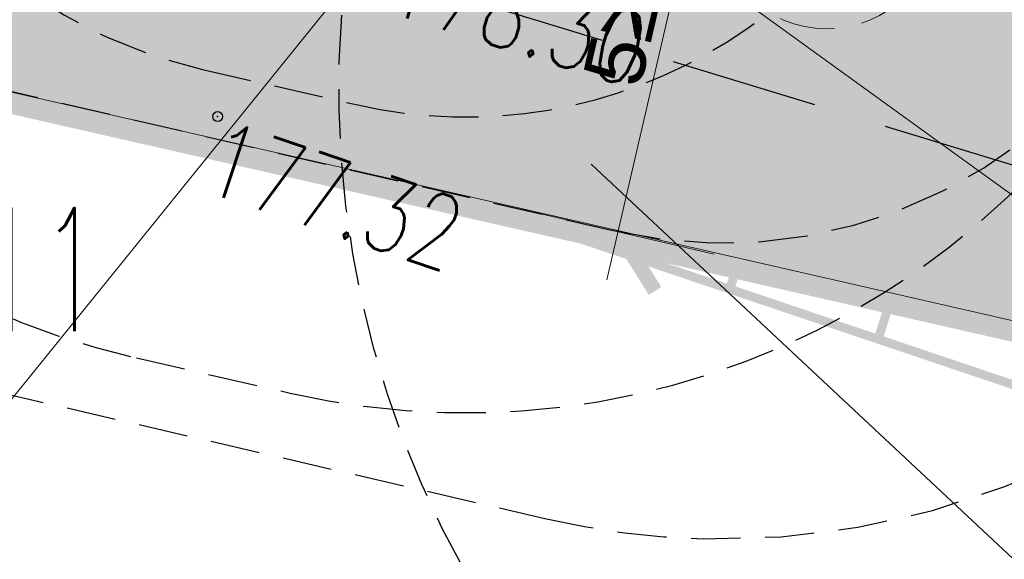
# Model space of a CAD drawing. Header units: metres. Extents: x 964 to 7125, y -212 to 9570.
# Tile 16 of 185: x 1680.79 to 1690.78, y 221.49 to 226.96. Entities that reach past the tile are written whole.
import ezdxf
from ezdxf import colors
from ezdxf.entities.mleader import LeaderData, LeaderLine
from ezdxf.enums import TextEntityAlignment as Align
from ezdxf.math import Vec2, Vec3

# ---------------------------------------------------------------- set-up
doc = ezdxf.new("R2010")
doc.units = ezdxf.units.M
for name, pattern in [('1081', [1.5, 1, -0.5]), ('2217', [2, 1.5, -0.5]), ('2218', [1, 0.5, -0.5]), ('3820', [1.75, 1.25, -0.5]), ('CENTER2', [1.125, 0.75, -0.125, 0.125, -0.125]), ('CIĄGłA', [0]), ('DASH', [0.75, 0.5, -0.25]), ('DASHED', [0.75, 0.5, -0.25]), ('HIDDEN', [0.375, 0.25, -0.125])]:
    doc.linetypes.add(name, pattern=pattern)
for name, color, linetype in [('0S', 7, 'Continuous'), ('Dzialki', 7, 'Continuous'), ('Kontury', 7, 'Continuous'), ('OT_ZagospodarowanieTerenu', 7, 'Continuous'), ('SKARPA2', 7, 'Continuous'), ('Uzytki', 7, 'Continuous'), ('WYMIARY', 9, 'Continuous'), ('ZP_strefy oddziaływania', 8, 'HIDDEN')]:
    doc.layers.add(name, color=color, linetype=linetype)
for name, color, linetype, lineweight in [('_IE', 240, 'Continuous', 9), ('AGP1_granica_opracow', 7, 'Continuous', 15), ('AGP1_HATCH', 7, 'Continuous', 5), ('AGP1_WYMIARY', 7, 'Continuous', 15), ('AGP1_ZIELEN', 1, 'Continuous', 15), ('IS-KD-opis-rzedne', 96, 'Continuous', 30), ('STREFY GAZOCIĄG', 7, 'Continuous', 9)]:
    doc.layers.add(name, color=color, linetype=linetype, lineweight=lineweight)
doc.styles.add('ARIAL', font='arial.ttf')
doc.styles.add('IS-0.6', font='simplex.shx', dxfattribs={"width": 0.6})
doc.styles.get("Standard").update_dxf_attribs({"font": 'arial.ttf'})
doc.styles.add('STYL_ARIAL', font='simplex', dxfattribs={"width": 0.75, "oblique": 0.1})

# ---------------------------------------------------------------- blocks, each defined once
blk = doc.blocks.new('drzewo_liściaste_symbol')
at = {"layer": 'AGP1_ZIELEN', "color": 11, "lineweight": 30, "true_color": 0xf27172, "transparency": 33554559}
for p, q in [((0.5303300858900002, -0.5303300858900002), (-0.5303300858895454, 0.5303300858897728)), ((-0.5303300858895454, -0.5303300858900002), (0.5303300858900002, 0.5303300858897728))]:
    blk.add_line(p, q, dxfattribs=at)
at = {"layer": 'AGP1_ZIELEN', "color": 252, "linetype": 'DASHED', "lineweight": 5, "ltscale": 1.5, "true_color": 0x939598}
blk.add_circle((0, 0), 1.5, dxfattribs=at)
blk = doc.blocks.new('DRZEWA DO WYCINKI 20240606')
at = {"layer": 'AGP1_ZIELEN', "lineweight": 9, "xscale": 0.75, "yscale": 0.75, "zscale": 0.75, "rotation": 347.6011741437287}
blk.add_blockref('drzewo_liściaste_symbol', (2230.18400957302, 192.5417626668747), dxfattribs=at)
blk = doc.blocks.new('_ArchTick')
at = {"layer": 'WYMIARY', "color": 0, "linetype": 'Continuous', "const_width": 0.15}
blk.add_lwpolyline([(-0.5, -0.5), (0.5, 0.5)], dxfattribs=at)
blk = doc.blocks.new('RTPW02')
at = {"color": 0}
blk.add_circle((0, 0), 0.05, dxfattribs=at)
blk = doc.blocks.new('IS-opis-studni-P-0.6')
at = {"color": 0, "linetype": 'Continuous', "lineweight": 15, "transparency": 16777216}
blk.add_line((0, 0), (3.5, 0), dxfattribs=at)
at = {"color": 0, "linetype": 'Continuous', "lineweight": -2, "transparency": 16777216, "style": 'IS-0.6', "width": 0.6}
for p in [(1.75, 0.25), (1.75, -1.25), (1.75, -2.5)]:
    blk.add_attdef('000,00', text='', height=1, dxfattribs=at).set_placement(p, align=Align.CENTER)
blk.add_attdef('S0', text='', height=1.25, dxfattribs=at).set_placement((3.75, 0), align=Align.MIDDLE_LEFT)
blk = doc.blocks.new('_None', base_point=(2.5, 0))

msp = doc.modelspace()

# ---------------------------------------------------------------- hatches: boundary and pattern name
at = {"layer": 'AGP1_HATCH', "transparency": 33554625}
h = msp.add_hatch(dxfattribs=at)
h.set_pattern_fill('GRASS', color=8, scale=0.02)
h.set_pattern_definition([(90, (-261.6057629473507, 0), (-0.3592102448, 0.3592102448), [0.09525, -0.6231704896]), (45, (-261.6057629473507, 0), (-0.3592102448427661, 0.3592102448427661), [0.09525, -0.41275]), (135, (-261.6057629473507, 0), (-0.3592102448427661, -0.3592102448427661), [0.09525, -0.41275])])
edge = h.paths.add_edge_path()
edge.add_line((1656.421609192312, 281.1750997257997), (1656.12732490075, 280.1037389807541))
edge.add_arc((1693.613011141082, 442.3996465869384), 166.5687194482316, 256.9943948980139, 258.1500133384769)
edge.add_line((1659.408129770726, 279.380738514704), (1659.687923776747, 279.3204852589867))
edge.add_line((1659.687923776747, 279.3204852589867), (1659.805812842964, 279.8679188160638))
edge.add_line((1659.805812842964, 279.8679188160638), (1661.428610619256, 279.5184515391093))
edge.add_line((1661.428610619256, 279.5184515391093), (1661.310721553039, 278.9710179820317))
edge.add_line((1661.310721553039, 278.9710179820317), (1671.858992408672, 276.6994623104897))
edge.add_line((1671.858992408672, 276.6994623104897), (1672.890124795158, 277.4314030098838))
edge.add_line((1672.890124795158, 277.4314030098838), (1656.421609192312, 281.1750997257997))
edge = h.paths.add_edge_path()
edge.add_line((1672.890124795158, 277.4314030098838), (1671.858992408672, 276.6994623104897))
edge.add_line((1671.858992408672, 276.6994623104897), (1700.067020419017, 270.6249021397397))
edge.add_arc((1697.571881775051, 261.9819229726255), 8.995932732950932, -9.899978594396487, 73.89711847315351, ccw=False)
edge.add_line((1706.433859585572, 260.4352636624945), (1699.674548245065, 230.8202579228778))
edge.add_line((1699.674548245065, 230.8202579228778), (1699.038714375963, 230.9653696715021))
edge.add_line((1699.038714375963, 230.9653696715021), (1697.659528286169, 224.9226379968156))
edge.add_line((1697.659528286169, 224.9226379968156), (1693.427565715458, 225.8885363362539))
edge.add_line((1693.427565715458, 225.8885363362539), (1694.802276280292, 231.9116583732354))
edge.add_line((1694.802276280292, 231.9116583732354), (1691.417076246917, 230.9890328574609))
edge.add_line((1691.417076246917, 230.9890328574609), (1687.619809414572, 231.8557167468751))
edge.add_line((1687.619809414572, 231.8557167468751), (1687.208875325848, 230.0552605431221))
edge.add_line((1687.208875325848, 230.0552605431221), (1682.488514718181, 231.1293036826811))
edge.add_line((1682.488514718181, 231.1293036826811), (1682.900170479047, 232.9329218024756))
edge.add_line((1682.900170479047, 232.9329218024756), (1676.827230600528, 234.319002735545))
edge.add_line((1676.827230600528, 234.319002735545), (1675.092447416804, 235.4907377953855))
edge.add_arc((1674.59275734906, 234.8031445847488), 0.8499850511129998, 53.99321822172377, 167.1431079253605)
edge.add_line((1673.764082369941, 234.992280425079), (1672.473484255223, 229.3376865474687))
edge.add_line((1672.473484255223, 229.3376865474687), (1668.330036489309, 230.2833823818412))
edge.add_line((1668.330036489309, 230.2833823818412), (1668.697188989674, 231.8920150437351))
edge.add_line((1668.697188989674, 231.8920150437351), (1649.540477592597, 236.2643211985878))
edge.add_line((1649.540477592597, 236.2643211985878), (1649.540154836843, 236.2643948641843))
edge.add_line((1649.540154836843, 236.2643948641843), (1649.974062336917, 238.1655061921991))
edge.add_line((1649.974062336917, 238.1655061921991), (1646.074028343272, 239.0556455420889))
edge.add_line((1646.074028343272, 239.0556455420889), (1646.786081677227, 242.1754179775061))
edge.add_line((1646.786081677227, 242.1754179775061), (1651.996839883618, 262.8037986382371))
edge.add_arc((1649.233634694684, 263.5017936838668), 2.849999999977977, 345.8234528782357, 357.692915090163)
edge.add_line((1652.081324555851, 263.3870659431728), (1652.175551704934, 265.7259047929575))
edge.add_line((1652.175551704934, 265.7259047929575), (1643.651609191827, 234.6850997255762))
edge.add_line((1643.651609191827, 234.6850997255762), (1698.061609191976, 222.3150997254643))
edge.add_line((1698.061609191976, 222.3150997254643), (1709.121609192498, 269.1950997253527))
edge.add_line((1709.121609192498, 269.1950997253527), (1672.890124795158, 277.4314030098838))

# ---------------------------------------------------------------- linework, layer by layer
at = {"color": 8, "linetype": 'CIĄGłA', "lineweight": 0}
msp.add_lwpolyline([(1643.651609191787, 234.6850997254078), (1698.012745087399, 222.2777755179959)], dxfattribs=at)
at = {"layer": '_IE', "color": 8}
msp.add_line((1703.999429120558, 215.6811351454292), (1686.969538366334, 227.9983381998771), dxfattribs=at)
at = {"layer": 'AGP1_granica_opracow', "color": 8, "linetype": 'CENTER2', "lineweight": 9, "ltscale": 5, "const_width": 0.5}
msp.add_lwpolyline([(1709.121609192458, 269.1950997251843), (1656.421609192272, 281.1750997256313), (1643.651609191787, 234.6850997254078), (1698.061609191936, 222.3150997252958), (1709.121609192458, 269.1950997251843)], dxfattribs=at)
at = {"layer": 'AGP1_WYMIARY', "color": 8, "linetype": 'CIĄGłA', "lineweight": 0}
for p, q in [((1688.10235128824, 230.1698671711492), (1686.749813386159, 224.3243012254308)), ((1685.888263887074, 225.0368547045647), (1687.836785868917, 224.5860087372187))]:
    msp.add_line(p, q, dxfattribs=at)
at = {"layer": 'AGP1_WYMIARY', "color": 8}
msp.add_line((1671.610432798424, 211.8717525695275), (1684.820575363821, 228.1963393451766), dxfattribs=at)
at = {"layer": 'Dzialki', "color": 8, "const_width": 0.09}
msp.add_lwpolyline([(1698.06160919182, 222.3150997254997), (1643.651609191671, 234.6850997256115)], dxfattribs=at)
at = {"layer": 'Kontury', "color": 251, "linetype": '2217', "true_color": 0x636466, "const_width": 0.09}
msp.add_lwpolyline([(1643.651609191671, 234.6850997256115), (1698.06160919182, 222.3150997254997)], dxfattribs=at)
at = {"layer": 'OT_ZagospodarowanieTerenu', "color": 251, "linetype": '1081', "true_color": 0x636466, "const_width": 0.09}
msp.add_lwpolyline([(1718.541609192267, 260.2350997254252), (1716.921609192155, 265.535099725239), (1697.321609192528, 266.4350997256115), (1683.671609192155, 254.9950997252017), (1678.991609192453, 234.4550997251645), (1682.281609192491, 232.4950997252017), (1682.661609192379, 227.2550997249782), (1698.831609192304, 221.3250997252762), (1696.321609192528, 206.4350997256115), (1703.681609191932, 205.9550997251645), (1707.56160919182, 209.0250997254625), (1708.491609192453, 217.0750997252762), (1711.171609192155, 228.515099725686), (1709.931609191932, 235.265099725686), (1708.171609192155, 239.4550997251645), (1710.771609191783, 242.1450997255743), (1715.711609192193, 241.7350997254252), (1717.06160919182, 247.2550997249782), (1716.641609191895, 251.0050997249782), (1718.541609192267, 260.2350997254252)], dxfattribs=at)
at = {"layer": 'SKARPA2', "color": 252, "linetype": '3820', "true_color": 0x939598, "const_width": 0.09}
for points in [[(1697.115609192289, 221.1560997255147), (1682.799609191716, 225.980099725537), (1682.792609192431, 227.4500997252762), (1681.912909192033, 231.4966997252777), (1679.897609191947, 234.9790997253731), (1679.348609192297, 239.4790997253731), (1681.68360919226, 248.5680997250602), (1683.428609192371, 254.8800997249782), (1685.414609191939, 253.8360997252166), (1685.326609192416, 251.1000997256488)], [(1685.326609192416, 251.1000997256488), (1683.024609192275, 246.7010997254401), (1681.360609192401, 238.6120997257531), (1681.948609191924, 236.3310997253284), (1685.25160919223, 228.570099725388), (1683.810609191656, 227.1430997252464), (1696.288109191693, 223.2816997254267)]]:
    msp.add_lwpolyline(points, dxfattribs=at)
at = {"layer": 'SKARPA2', "color": 252, "true_color": 0x939598, "const_width": 0.09}
for points in [[(1683.902209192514, 227.1146997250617), (1683.480109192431, 225.7507997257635)], [(1684.660809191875, 226.8799997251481), (1684.446809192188, 226.1885997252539)], [(1685.419309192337, 226.6452997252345), (1684.98550919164, 225.2434997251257)], [(1686.177809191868, 226.4104997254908), (1685.958009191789, 225.7001997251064)], [(1686.93630919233, 226.1757997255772), (1686.49080919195, 224.7362997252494)], [(1687.69480919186, 225.9410997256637), (1687.469109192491, 225.2118997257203)], [(1688.453309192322, 225.7062997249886), (1687.99610919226, 224.228999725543)], [(1689.211809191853, 225.4715997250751), (1688.980309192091, 224.7234997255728)], [(1689.970309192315, 225.2368997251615), (1689.5015091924, 223.7217997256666)], [(1690.728809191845, 225.0020997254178), (1690.491509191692, 224.2350997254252)]]:
    msp.add_lwpolyline(points, dxfattribs=at)
at = {"layer": 'SKARPA2', "color": 251, "true_color": 0x636466}
msp.add_point((1682.799609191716, 225.980099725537), dxfattribs=at)
at = {"layer": 'STREFY GAZOCIĄG', "color": 8, "linetype": 'DASH', "lineweight": 30, "ltscale": 3}
msp.add_lwpolyline([(1642.988972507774, 260.8864281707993), (1645.659142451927, 258.7651264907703), (1658.893392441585, 248.3972670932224), (1663.527899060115, 244.7534289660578), (1668.568117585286, 240.6392841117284), (1675.57600182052, 234.81948430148), (1677.131259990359, 233.7754669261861), (1685.266781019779, 227.192060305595), (1692.925945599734, 224.8646312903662), (1694.360811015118, 224.4434131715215), (1698.286504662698, 223.268406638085)], dxfattribs=at)
msp.add_lwpolyline([(1642.988972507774, 260.8864281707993), (1645.659142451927, 258.7651264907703), (1658.893392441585, 248.3972670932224), (1663.527899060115, 244.7534289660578), (1668.568117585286, 240.6392841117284), (1675.57600182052, 234.81948430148), (1677.131259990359, 233.7754669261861), (1685.266781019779, 227.192060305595), (1692.925945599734, 224.8646312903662), (1694.360811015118, 224.4434131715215), (1698.286504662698, 223.268406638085)], dxfattribs=at)
at = {"layer": 'STREFY GAZOCIĄG', "color": 8, "lineweight": 15}
msp.add_lwpolyline([(1686.588648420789, 225.4985418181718), (1709.167327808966, 204.3923081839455), (1709.167327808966, 204.3923081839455)], dxfattribs=at)
msp.add_solid([(1686.468932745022, 225.3825852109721), (1685.892908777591, 226.2168358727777), (1686.708364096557, 225.6144984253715)], dxfattribs=at)
at = {"layer": 'Uzytki', "color": 251, "linetype": '2218', "true_color": 0x636466, "const_width": 0.09}
msp.add_lwpolyline([(1698.06160919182, 222.3150997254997), (1643.651609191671, 234.6850997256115)], dxfattribs=at)
at = {"layer": 'ZP_strefy oddziaływania', "color": 8, "ltscale": 2}
for points in [[(1717.150832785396, 222.9354654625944), (1717.607088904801, 224.9073697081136, 0.414213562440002), (1695.141948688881, 260.8978889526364), (1688.103877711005, 262.52634680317, 0.4142135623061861), (1652.113358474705, 240.0612065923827), (1651.657102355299, 238.0893023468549, 0.4142135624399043), (1674.12224257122, 202.0987831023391), (1681.160313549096, 200.4703252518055, 0.4142135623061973)], [(1684.277770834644, 228.4897331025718), (1685.494937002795, 233.8225941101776, -0.4142135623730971), (1697.46939253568, 241.3467162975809), (1699.224264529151, 240.9461862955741, -0.4142135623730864), (1706.748386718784, 228.9717307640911), (1705.531220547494, 223.638869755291, -0.4142135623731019), (1693.55676501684, 216.1147475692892), (1691.801893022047, 216.5152775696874, -0.414213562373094)], [(1695.717090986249, 227.8947711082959), (1696.173347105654, 229.8666753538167, 0.4142135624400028), (1690.182643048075, 239.4641471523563), (1683.144572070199, 241.0926050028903, 0.414213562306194), (1673.547100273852, 235.1019009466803), (1673.090844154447, 233.1299967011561, 0.4142135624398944), (1679.081548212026, 223.532524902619), (1686.119619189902, 221.9040670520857, 0.4142135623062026)], [(1692.794308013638, 228.5710400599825), (1693.250564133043, 230.5429443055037, 0.414213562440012), (1689.506374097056, 236.5413641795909), (1682.468303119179, 238.1698220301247, 0.4142135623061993), (1676.469883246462, 234.4256319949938), (1676.013627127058, 232.4537277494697, 0.4142135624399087), (1679.757817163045, 226.4553078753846), (1686.795888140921, 224.8268500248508, 0.4142135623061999)]]:
    msp.add_lwpolyline(points, format="xyb", close=True, dxfattribs=at)
at = {"layer": 'ZP_strefy oddziaływania', "color": 8, "ltscale": 2, "elevation": -5.00880708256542e-06}
for points in [[(1692.136947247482, 260.8568644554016), (1690.577061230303, 261.2128910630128, 0.4142135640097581), (1654.653694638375, 238.6405242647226), (1654.509058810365, 238.006820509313, 0.4142135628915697), (1677.081425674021, 202.0834540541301), (1678.641311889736, 201.7274273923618, 0.4142135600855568), (1714.564678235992, 224.2997940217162), (1714.709314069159, 224.9334977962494, 0.4142135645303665)], [(1687.241580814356, 239.4084288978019), (1685.681694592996, 239.7644555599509, 0.4142135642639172), (1676.102130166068, 233.74515774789), (1675.957494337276, 233.1114539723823, 0.4142135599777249), (1681.976792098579, 223.5318896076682), (1683.536678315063, 223.1758629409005, 0.4142135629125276), (1693.116242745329, 229.1951607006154), (1693.260878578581, 229.8288644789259, 0.4142135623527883)], [(1686.574030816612, 236.4836422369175), (1685.014144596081, 236.8396689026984, 0.4142135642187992), (1679.026916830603, 233.0776077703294), (1678.882280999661, 232.4439039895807, 0.4142135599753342), (1682.644342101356, 226.4566762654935), (1684.204228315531, 226.1006496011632, 0.4142135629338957), (1690.191456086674, 229.8627106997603), (1690.336091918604, 230.496414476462, 0.4142135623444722)]]:
    msp.add_lwpolyline(points, format="xyb", close=True, dxfattribs=at)

# ---------------------------------------------------------------- block references
at = {"layer": '0S', "color": 8, "linetype": 'CIĄGłA'}
msp.add_blockref('DRZEWA DO WYCINKI 20240606', (-541.2050927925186, 35.45353547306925), dxfattribs=at)
at = {"layer": 'AGP1_WYMIARY', "color": 8, "linetype": 'CIĄGłA', "lineweight": 0, "rotation": 256.9722476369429}
msp.add_blockref('_ArchTick', (1686.862524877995, 224.8114317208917), dxfattribs=at)
at = {"layer": 'SKARPA2', "color": 251, "true_color": 0x636466}
msp.add_blockref('RTPW02', (1682.799609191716, 225.980099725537), dxfattribs=at)

# ---------------------------------------------------------------- texts
at = {"layer": 'AGP1_WYMIARY', "color": 8, "linetype": 'CIĄGłA', "lineweight": 0, "insert": (1687.031393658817, 227.3384066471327), "char_height": 0.6, "width": 0.3889833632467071, "attachment_point": 5, "rotation": 76.97224763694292, "style": 'ARIAL'}
msp.add_mtext('\\A1;5≥5m', dxfattribs=at)
at = {"layer": 'SKARPA2', "color": 251, "true_color": 0x636466, "style": 'STYL_ARIAL', "width": 0.75}
for s, rotation, p in [('178.30', 342.8043, (1684.403345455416, 226.8365763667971)), ('177.32', 341.378, (1682.534209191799, 225.0284997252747))]:
    msp.add_text(s, height=0.75, rotation=rotation, dxfattribs=at).set_placement(p, align=Align.BOTTOM_LEFT)

# ---------------------------------------------------------------- leaders
at = {"layer": 'IS-KD-opis-rzedne', "color": 8}
ml = msp.add_multileader_block('Standard', dxfattribs=at)
ml.set_content('IS-opis-studni-P-0.6', color=8)
ml.set_attribute('S0', 'D11', width=0)
ml.set_attribute('000,00', '177,67', width=0)
ml.set_attribute('000,00', '176,26', width=0)
ml.set_attribute('000,00', '', width=0)
ml.set_leader_properties(linetype='Continuous', lineweight=9)
ml.set_arrow_properties(name='NONE')
ml.build(insert=Vec2(0, 0))
ml.multileader.update_dxf_attribs({"has_dogleg": 0, "text_left_attachment_type": 6, "text_right_attachment_type": 6, "dogleg_length": 0, "arrow_head_size": 5, "block_connection_type": 1})
ctx = ml.context
ctx.base_point, ctx.char_height, ctx.arrow_head_size, ctx.landing_gap_size, ctx.plane_origin = Vec3(1675.925974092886, 224.42802993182), 20, 5, 5, Vec3(1677.876952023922, 234.8285357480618)
ctx.left_attachment, ctx.right_attachment, ctx.text_align_type, ctx.attachment_type = 6, 6, 2, 1
notes = []
notes.append((ctx, [(1, (1, 1, 0), (1675.925974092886, 224.42802993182), (1, 0), 0, [(0, [(1671.655260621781, 237.935304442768)], 0, [])])]))
ctx.block.insert = Vec3(1675.925974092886, 224.42802993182)
for ctx, leaders in notes:
    for number, flags, end, landing, length, lines in leaders:
        leader = LeaderData()
        leader.index, (leader.has_last_leader_line, leader.has_dogleg_vector, leader.attachment_direction) = number, flags
        leader.last_leader_point, leader.dogleg_vector, leader.dogleg_length = Vec3(end), Vec3(landing), length
        for number, points, colour, breaks in lines:
            line = LeaderLine()
            line.index, line.vertices, line.color, line.breaks = number, Vec3.list(points), colors.encode_raw_color(colour), breaks
            leader.lines.append(line)
        ctx.leaders.append(leader)

doc.saveas('drawing.dxf')
